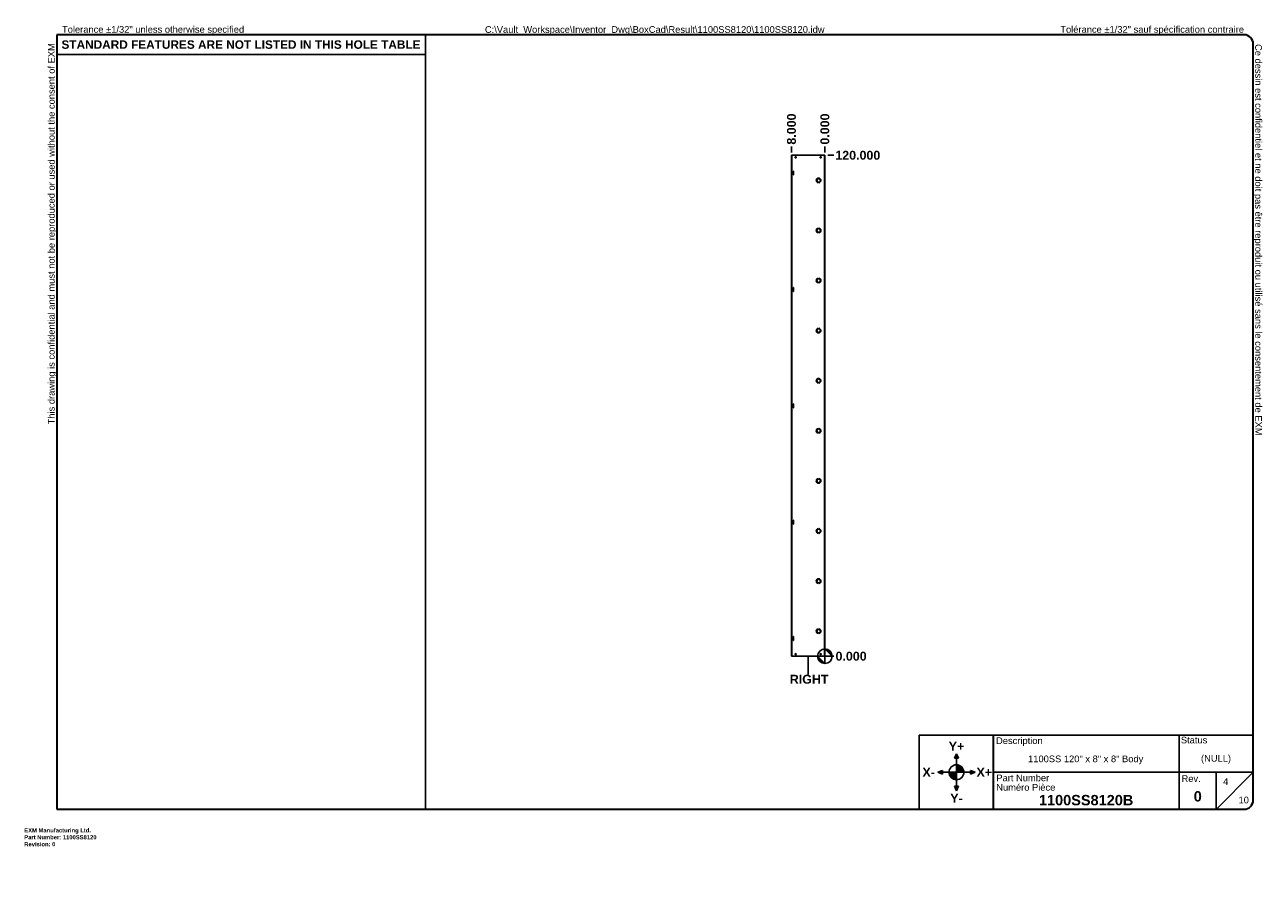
# Model space of a CAD drawing. Header units: inches. Extents: x 0 to 297, y -11 to 192.
import ezdxf

# ---------------------------------------------------------------- set-up
doc = ezdxf.new("R2010")
doc.units = ezdxf.units.IN
doc.header["$LTSCALE"] = 17.777778
doc.header["$MEASUREMENT"] = 0
doc.layers.get('0').update_dxf_attribs({"lineweight": 25})
for name, color, linetype, lineweight in [('Dimensions(ANSI)', 7, 'Continuous', 25), ('Sketch Geometry(ANSI)', 7, 'Continuous', 25), ('Symbols(ANSI)', 7, 'Continuous', 25), ('Visible Edges(ANSI)', 7, 'Continuous', 25), ('Visible Tangent Edges(ANSI)', 7, 'Continuous', 25)]:
    doc.layers.add(name, color=color, linetype=linetype, lineweight=lineweight)
doc.layers.add('Hatch', color=179, linetype='Continuous', lineweight=9, true_color=0x1e1e47)
doc.styles.add('Current-ANSI', font='arial.ttf')
doc.styles.add('Dimension-ANSI', font='arialbd.ttf')
doc.styles.get("Standard").update_dxf_attribs({"font": 'arialbd.ttf'})
doc.styles.add('Text Style44', font='arialbd.ttf')
doc.dimstyles.new('INCH-ANSI', dxfattribs={"dimscale": 17.777778, "dimtxt": 0.12, "dimasz": 0.098425, "dimexe": 0.04, "dimexo": 0.04, "dimgap": 0.031496, "dimtad": 0, "dimtih": 1, "dimtoh": 1, "dimdec": 3, "dimrnd": 1e-08, "dimzin": 0, "dimdsep": 46, "dimtxsty": 'Dimension-ANSI', "dimcen": 0.09, "dimdle": 0.312, "dimclrd": 179, "dimclre": 179, "dimclrt": 7, "dimadec": 1, "dimazin": 0, "dimtfac": 1, "dimtdec": 3, "dimtofl": 0, "dimtmove": 0, "dimatfit": 3, "dimfxl": 1, "dimtolj": 1, "dimtzin": 4, "dimlwd": 25, "dimlwe": 25, "dimarcsym": 0})
doc.dimstyles.new('INCH-ANSI-VERTICAL', dxfattribs={"dimscale": 17.777778, "dimtxt": 0.12, "dimasz": 0.098425, "dimexe": 0.04, "dimexo": 0.04, "dimgap": 0.031496, "dimtad": 0, "dimtih": 1, "dimtoh": 1, "dimdec": 3, "dimrnd": 1e-08, "dimzin": 0, "dimdsep": 46, "dimtxsty": 'Dimension-ANSI', "dimcen": 0.09, "dimdle": 0.312, "dimclrd": 179, "dimclre": 179, "dimclrt": 7, "dimadec": 1, "dimazin": 0, "dimtfac": 1, "dimtdec": 3, "dimtofl": 0, "dimtmove": 0, "dimatfit": 3, "dimfxl": 1, "dimtolj": 1, "dimtzin": 4, "dimlwd": 25, "dimlwe": 25, "dimarcsym": 0})

# ---------------------------------------------------------------- blocks, each defined once
blk = doc.blocks.new('Origin Indicator Symbol1')
at = {"layer": 'Dimensions(ANSI)'}
h = blk.add_hatch(color=7, dxfattribs=at)
edge = h.paths.add_edge_path(flags=0)
edge.add_line((10.79, 2.416), (10.888, 2.318))
edge.add_arc((10.79, 2.318), 0.0984, 0, 90)
h = blk.add_hatch(color=7, dxfattribs=at)
edge = h.paths.add_edge_path(flags=0)
edge.add_line((10.79, 2.219), (10.691, 2.318))
edge.add_arc((10.79, 2.318), 0.0984, 180, 270)
at = {"layer": 'Dimensions(ANSI)', "color": 7, "linetype": 'Continuous'}
for p, q in [((10.79, 2.416), (10.888, 2.318)), ((10.79, 2.219), (10.691, 2.318))]:
    blk.add_line(p, q, dxfattribs=at)
at = {"layer": 'Dimensions(ANSI)', "color": 7, "linetype": 'Continuous', "flags": 128}
for points in [[(10.79, 2.318), (10.888, 2.318), (10.79, 2.416), (10.79, 2.318)], [(10.79, 2.318), (10.79, 2.416), (10.79, 2.219), (10.79, 2.318)], [(10.79, 2.318), (10.79, 2.219), (10.691, 2.318), (10.79, 2.318)], [(10.79, 2.318), (10.691, 2.318), (10.79, 2.318), (10.79, 2.318)]]:
    blk.add_lwpolyline(points, dxfattribs=at)
at = {"layer": 'Dimensions(ANSI)', "color": 7, "linetype": 'Continuous'}
blk.add_circle((10.79, 2.318), 0.0984, dxfattribs=at)
for start, end in [(0, 90), (180, 270)]:
    blk.add_arc((10.79, 2.318), 0.0984, start, end, dxfattribs=at)
at = {"layer": 'Dimensions(ANSI)', "color": 7}
for points in [[(10.79, 2.318), (10.888, 2.318), (10.79, 2.416), (10.79, 2.318)], [(10.79, 2.318), (10.79, 2.416), (10.79, 2.219), (10.79, 2.318)], [(10.79, 2.318), (10.79, 2.219), (10.691, 2.318), (10.79, 2.318)], [(10.79, 2.318), (10.691, 2.318), (10.79, 2.318)]]:
    blk.add_solid(points, dxfattribs=at)
blk = doc.blocks.new('Borders EXM - B (Inch) - B')
at = {"layer": 'Sketch Geometry(ANSI)', "linetype": 'Continuous', "lineweight": 35}
for p, q in [((16.438, 10.692), (0.437, 10.692)), ((0.437, 10.692), (0.437, 0.255)), ((16.562, 0.38), (16.562, 10.567)), ((0.437, 0.255), (16.438, 0.255))]:
    blk.add_line(p, q, dxfattribs=at)
at = {"layer": 'Sketch Geometry(ANSI)'}
for p, q in [((5.406, 10.692), (5.406, 0.255)), ((0.437, 10.428), (5.406, 10.428))]:
    blk.add_line(p, q, dxfattribs=at)
at = {"layer": 'Sketch Geometry(ANSI)', "linetype": 'Continuous', "lineweight": 35}
for centre, start, end in [((16.438, 10.567), 0, 90), ((16.438, 0.38), 270, 0)]:
    blk.add_arc(centre, 0.125, start, end, dxfattribs=at)
at = {"layer": 'Symbols(ANSI)', "color": 7, "char_height": 0.09, "attachment_point": 7, "style": 'Current-ANSI'}
for s, insert, rotation in [('This drawing is confidential and must not be reproduced or used without the consent of EXM', (0.437, 5.442), 90), ('Ce dessin est confidentiel et ne doit pas être reproduit ou utilisé sans le consentement de EXM', (16.562, 10.567), 270)]:
    blk.add_mtext(s, dxfattribs=dict(at, insert=insert, rotation=rotation))
for s, insert in [('Tolerance ±1/32" unless otherwise specified', (0.509, 10.692)), ('Tolérance ±1/32" sauf spécification contraire', (13.963, 10.692))]:
    blk.add_mtext(s, dxfattribs=dict(at, insert=insert))
at = {"layer": 'Symbols(ANSI)', "color": 7, "insert": (2.921, 10.559), "char_height": 0.114, "width": 4.96908, "attachment_point": 5, "style": 'Dimension-ANSI'}
blk.add_mtext('\\fArial|b1|i0;{\\H0.1140;STANDARD FEATURES ARE NOT LISTED IN THIS HOLE TABLE}', dxfattribs=at)
at = {"layer": 'Symbols(ANSI)', "color": 7, "style": 'Current-ANSI'}
blk.add_attdef('FILENAME_AND_PATH_001', (6.208, 10.718), '', height=0.09, dxfattribs=at)
blk = doc.blocks.new('Title Blocks EXM-2 - ANSI B')
at = {"layer": 'Hatch'}
for points in [[(12.725, 0.94), (12.75, 0.94), (12.75, 1)], [(12.775, 0.94), (12.75, 1), (12.75, 0.94)], [(12.56, 0.75), (12.56, 0.775), (12.5, 0.75)], [(12.56, 0.75), (12.5, 0.75), (12.56, 0.725)], [(12.94, 0.75), (13, 0.75), (12.94, 0.775)], [(12.94, 0.75), (12.94, 0.725), (13, 0.75)], [(12.75, 0.56), (12.725, 0.56), (12.75, 0.5)], [(12.75, 0.56), (12.75, 0.5), (12.775, 0.56)]]:
    blk.add_hatch(color=7, dxfattribs=at).paths.add_polyline_path(points)
h = blk.add_hatch(color=7, dxfattribs=at)
edge = h.paths.add_edge_path()
edge.add_line((12.75, 0.85), (12.75, 0.75))
edge.add_line((12.75, 0.75), (12.85, 0.75))
edge.add_arc((12.75, 0.75), 0.1, 0, 90)
h = blk.add_hatch(color=7, dxfattribs=at)
edge = h.paths.add_edge_path()
edge.add_line((12.75, 0.65), (12.75, 0.75))
edge.add_line((12.75, 0.75), (12.65, 0.75))
edge.add_arc((12.75, 0.75), 0.1, 180, 270)
at = {"layer": 'Sketch Geometry(ANSI)'}
for p, q in [((12.249, 1.25), (16.749, 1.25)), ((12.249, 0.25), (12.249, 1.25)), ((15.749, 1.25), (15.749, 0.75)), ((16.749, 1.25), (16.749, 0.375)), ((12.75, 1), (12.725, 0.94)), ((12.725, 0.94), (12.775, 0.94)), ((12.75, 0.85), (12.75, 1)), ((12.775, 0.94), (12.75, 1)), ((12.75, 0.75), (12.75, 0.85)), ((12.5, 0.75), (12.56, 0.775)), ((12.65, 0.75), (12.5, 0.75)), ((12.56, 0.725), (12.5, 0.75)), ((12.56, 0.775), (12.56, 0.725)), ((12.75, 0.75), (12.65, 0.75)), ((12.75, 0.75), (12.85, 0.75)), ((12.75, 0.75), (12.75, 0.65)), ((12.85, 0.75), (13, 0.75)), ((13, 0.75), (12.94, 0.775)), ((12.94, 0.775), (12.94, 0.725)), ((12.94, 0.725), (13, 0.75)), ((15.749, 0.75), (13.249, 0.75)), ((16.249, 0.75), (15.749, 0.75)), ((15.749, 0.75), (15.749, 0.25)), ((16.249, 0.25), (16.249, 0.75)), ((16.249, 0.75), (16.749, 0.75)), ((16.249, 0.25), (16.749, 0.75)), ((12.775, 0.56), (12.725, 0.56)), ((12.725, 0.56), (12.75, 0.5)), ((12.75, 0.65), (12.75, 0.5)), ((12.75, 0.5), (12.775, 0.56)), ((13.249, 0.25), (12.249, 0.25)), ((16.624, 0.25), (13.249, 0.25))]:
    blk.add_line(p, q, dxfattribs=at)
at = {"layer": 'Sketch Geometry(ANSI)', "linetype": 'Continuous', "lineweight": 35}
blk.add_line((13.249, 0.25), (13.249, 1.25), dxfattribs=at)
at = {"layer": 'Sketch Geometry(ANSI)'}
blk.add_circle((12.75, 0.75), 0.1, dxfattribs=at)
blk.add_arc((16.624, 0.375), 0.125, 270, 0, dxfattribs=at)
at = {"layer": 'Symbols(ANSI)', "color": 7}
for s, insert, char_height, attachment_point, style in [('Description', (13.283, 1.103), 0.09, 7, 'Current-ANSI'), ('Status', (15.774, 1.137), 0.09, 7, 'Current-ANSI'), ('\\fArial|b1|i0;Y+', (12.75, 1.1), 0.12, 5, 'Dimension-ANSI'), ('\\fArial|b1|i0;X-', (12.375, 0.75), 0.12, 5, 'Dimension-ANSI'), ('\\fArial|b1|i0;X+', (13.125, 0.75), 0.12, 5, 'Dimension-ANSI'), ('Part Number', (13.287, 0.627), 0.09, 7, 'Current-ANSI'), ('Numéro Pièce', (13.286, 0.5), 0.09, 7, 'Current-ANSI'), ('\\fArial|b1|i0;Y-', (12.75, 0.4), 0.12, 5, 'Dimension-ANSI')]:
    blk.add_mtext(s, dxfattribs=dict(at, insert=insert, char_height=char_height, attachment_point=attachment_point, style=style))
at = {"layer": 'Symbols(ANSI)', "color": 7, "insert": (15.783, 0.618), "char_height": 0.09, "width": 0.25854, "attachment_point": 7, "style": 'Current-ANSI'}
blk.add_mtext('Rev.', dxfattribs=at)
at = {"layer": 'Symbols(ANSI)', "color": 7}
for tag, p, height, style in [('IDW_DESC_IAM_001', (13.715, 0.885), 0.09, 'Current-ANSI'), ('DESIGN_STATE_001', (16.045, 0.893), 0.09, 'Current-ANSI'), ('Sheet_Number_001', (16.344, 0.58), 0.09, 'Current-ANSI'), ('IDW_NAME_IAM_001', (13.861, 0.304), 0.14, 'Text Style44'), ('IDW_REV_001', (15.947, 0.355), 0.14, 'Text Style44'), ('Number_of_sheets_001', (16.551, 0.331), 0.09, 'Current-ANSI')]:
    blk.add_attdef(tag, p, '', height=height, dxfattribs=dict(at, style=style))
blk = doc.blocks.new('*D11')
at = {"layer": 'Defpoints', "color": 0, "linetype": 'Continuous', "transparency": 16777216}
for p in [(191.82, 41.2), (191.82, 41.2), (193.95, 41.2)]:
    blk.add_point(p, dxfattribs=at)
at = {"layer": 'Dimensions(ANSI)', "color": 179, "linetype": 'Continuous', "lineweight": 25, "true_color": 0x262658, "transparency": 16777216}
blk.add_line((192.53, 41.2), (193.95, 41.2), dxfattribs=at)
at = {"layer": 'Dimensions(ANSI)', "color": 7, "linetype": 'Continuous', "lineweight": 25, "transparency": 16777216, "insert": (198.1, 41.2), "char_height": 2.133, "attachment_point": 5, "style": 'Dimension-ANSI'}
blk.add_mtext('\\A1;0.000', dxfattribs=at)
blk = doc.blocks.new('*D12')
at = {"layer": 'Defpoints', "color": 0, "linetype": 'Continuous', "transparency": 16777216}
for p in [(191.82, 161.2), (193.95, 161.2), (191.82, 41.2)]:
    blk.add_point(p, dxfattribs=at)
at = {"layer": 'Dimensions(ANSI)', "color": 179, "linetype": 'Continuous', "lineweight": 25, "true_color": 0x262658, "transparency": 16777216}
blk.add_line((192.53, 161.2), (193.95, 161.2), dxfattribs=at)
at = {"layer": 'Dimensions(ANSI)', "color": 7, "linetype": 'Continuous', "lineweight": 25, "transparency": 16777216, "insert": (199.71, 161.2), "char_height": 2.1333, "attachment_point": 5, "style": 'Dimension-ANSI'}
blk.add_mtext('\\A1;120.000', dxfattribs=at)
blk = doc.blocks.new('*D13')
at = {"layer": 'Defpoints', "color": 0, "linetype": 'Continuous', "transparency": 16777216}
for p in [(191.82, 163.34), (191.82, 161.2), (191.82, 161.2)]:
    blk.add_point(p, dxfattribs=at)
at = {"layer": 'Dimensions(ANSI)', "color": 179, "linetype": 'Continuous', "lineweight": 25, "true_color": 0x262658, "transparency": 16777216}
blk.add_line((191.82, 161.91), (191.82, 163.34), dxfattribs=at)
at = {"layer": 'Dimensions(ANSI)', "color": 7, "linetype": 'Continuous', "lineweight": 25, "transparency": 16777216, "insert": (191.82, 167.49), "char_height": 2.133, "attachment_point": 5, "rotation": 90, "style": 'Dimension-ANSI'}
blk.add_mtext('\\A1;0.000', dxfattribs=at)
blk = doc.blocks.new('*D14')
at = {"layer": 'Defpoints', "color": 0, "linetype": 'Continuous', "transparency": 16777216}
for p in [(183.82, 163.34), (183.82, 161.2), (191.82, 161.2)]:
    blk.add_point(p, dxfattribs=at)
at = {"layer": 'Dimensions(ANSI)', "color": 179, "linetype": 'Continuous', "lineweight": 25, "true_color": 0x262658, "transparency": 16777216}
blk.add_line((183.82, 161.91), (183.82, 163.34), dxfattribs=at)
at = {"layer": 'Dimensions(ANSI)', "color": 7, "linetype": 'Continuous', "lineweight": 25, "transparency": 16777216, "insert": (183.82, 167.49), "char_height": 2.133, "attachment_point": 5, "rotation": 90, "style": 'Dimension-ANSI'}
blk.add_mtext('\\A1;8.000', dxfattribs=at)
blk = doc.blocks.new('Datum Identifier13')
at = {"layer": 'Symbols(ANSI)', "color": 7, "linetype": 'Continuous', "lineweight": 25}
for p, q in [((10.565, 2.219), (10.565, 2.318)), ((10.565, 2.219), (10.565, 2.254)), ((10.565, 2.254), (10.565, 2.07))]:
    blk.add_line(p, q, dxfattribs=at)
at = {"layer": 'Symbols(ANSI)', "color": 7, "insert": (10.317, 1.946), "char_height": 0.12, "attachment_point": 7, "style": 'Dimension-ANSI'}
blk.add_mtext('RIGHT', dxfattribs=at)

msp = doc.modelspace()

# ---------------------------------------------------------------- linework, layer by layer
at = {"layer": 'Visible Edges(ANSI)'}
for p, q in [((183.903, 161.2026), (183.817, 161.2026)), ((183.817, 157.4631), (183.817, 161.2026)), ((191.731, 161.2026), (183.903, 161.2026)), ((191.731, 161.2026), (191.817, 161.2026)), ((191.817, 161.2026), (191.817, 41.2026)), ((183.877, 157.4631), (183.817, 157.4631)), ((183.817, 157.1301), (183.817, 157.4631)), ((183.872, 157.4631), (183.872, 157.1301)), ((183.903, 157.4631), (183.877, 157.4631)), ((183.877, 157.4016), (183.877, 157.4631)), ((183.957, 157.4016), (183.877, 157.4016)), ((183.957, 157.4016), (183.957, 157.1916)), ((184.202, 157.4176), (184.327, 157.4176)), ((184.202, 156.4876), (184.202, 157.4176)), ((184.327, 157.4176), (184.327, 156.4876)), ((183.817, 157.1301), (183.877, 157.1301)), ((183.817, 156.7751), (183.817, 157.1301)), ((183.877, 156.7751), (183.817, 156.7751)), ((183.817, 156.4421), (183.817, 156.7751)), ((183.817, 156.4421), (183.877, 156.4421)), ((183.817, 129.5881), (183.817, 156.4421)), ((183.872, 156.7751), (183.872, 156.4421)), ((183.957, 157.1916), (183.877, 157.1916)), ((183.877, 157.1301), (183.877, 157.1916)), ((183.903, 157.1301), (183.877, 157.1301)), ((183.903, 156.7751), (183.877, 156.7751)), ((183.877, 156.7136), (183.877, 156.7751)), ((183.957, 156.7136), (183.877, 156.7136)), ((183.957, 156.5036), (183.877, 156.5036)), ((183.877, 156.4421), (183.877, 156.5036)), ((183.903, 156.4421), (183.877, 156.4421)), ((183.957, 156.7136), (183.957, 156.5036)), ((184.327, 156.4876), (184.202, 156.4876)), ((189.8814, 155.2426), (189.8813, 155.2426)), ((189.8813, 155.1626), (189.8814, 155.1626)), ((190.267, 155.7629), (190.267, 155.7628)), ((190.267, 154.6425), (190.267, 154.6424)), ((190.367, 155.7628), (190.367, 155.7629)), ((190.367, 154.6424), (190.367, 154.6425)), ((190.7526, 155.2426), (190.7525, 155.2426)), ((190.7525, 155.1626), (190.7526, 155.1626)), ((189.8814, 143.2426), (189.8813, 143.2426)), ((189.8813, 143.1626), (189.8814, 143.1626)), ((190.267, 143.7629), (190.267, 143.7628)), ((190.267, 142.6425), (190.267, 142.6424)), ((190.367, 143.7628), (190.367, 143.7629)), ((190.367, 142.6424), (190.367, 142.6425)), ((190.7526, 143.2426), (190.7525, 143.2426)), ((190.7525, 143.1626), (190.7526, 143.1626)), ((189.8814, 131.2426), (189.8813, 131.2426)), ((189.8813, 131.1626), (189.8814, 131.1626)), ((190.267, 131.7629), (190.267, 131.7628)), ((190.267, 130.6425), (190.267, 130.6424)), ((190.367, 131.7628), (190.367, 131.7629)), ((190.367, 130.6424), (190.367, 130.6425)), ((190.7526, 131.2426), (190.7525, 131.2426)), ((190.7525, 131.1626), (190.7526, 131.1626)), ((183.877, 129.5881), (183.817, 129.5881)), ((183.817, 129.2551), (183.817, 129.5881)), ((183.817, 129.2551), (183.877, 129.2551)), ((183.817, 128.9001), (183.817, 129.2551)), ((183.877, 128.9001), (183.817, 128.9001)), ((183.817, 128.5671), (183.817, 128.9001)), ((183.817, 128.5671), (183.877, 128.5671)), ((183.817, 101.7131), (183.817, 128.5671)), ((183.872, 129.5881), (183.872, 129.2551)), ((183.872, 128.9001), (183.872, 128.5671)), ((183.903, 129.5881), (183.877, 129.5881)), ((183.877, 129.5266), (183.877, 129.5881)), ((183.957, 129.5266), (183.877, 129.5266)), ((183.957, 129.3166), (183.877, 129.3166)), ((183.877, 129.2551), (183.877, 129.3166)), ((183.903, 129.2551), (183.877, 129.2551)), ((183.903, 128.9001), (183.877, 128.9001)), ((183.877, 128.8386), (183.877, 128.9001)), ((183.957, 128.8386), (183.877, 128.8386)), ((183.957, 128.6286), (183.877, 128.6286)), ((183.877, 128.5671), (183.877, 128.6286)), ((183.903, 128.5671), (183.877, 128.5671)), ((183.957, 129.5266), (183.957, 129.3166)), ((183.957, 128.8386), (183.957, 128.6286)), ((184.202, 129.5426), (184.327, 129.5426)), ((184.202, 128.6126), (184.202, 129.5426)), ((184.327, 128.6126), (184.202, 128.6126)), ((184.327, 129.5426), (184.327, 128.6126)), ((189.8814, 119.2426), (189.8813, 119.2426)), ((189.8813, 119.1626), (189.8814, 119.1626)), ((190.267, 119.7629), (190.267, 119.7628)), ((190.367, 119.7628), (190.367, 119.7629)), ((190.7526, 119.2426), (190.7525, 119.2426)), ((190.7525, 119.1626), (190.7526, 119.1626)), ((190.267, 118.6425), (190.267, 118.6424)), ((190.367, 118.6424), (190.367, 118.6425)), ((189.8814, 107.2426), (189.8813, 107.2426)), ((189.8813, 107.1626), (189.8814, 107.1626)), ((190.267, 107.7629), (190.267, 107.7628)), ((190.367, 107.7628), (190.367, 107.7629)), ((190.7526, 107.2426), (190.7525, 107.2426)), ((190.7525, 107.1626), (190.7526, 107.1626)), ((190.267, 106.6425), (190.267, 106.6424)), ((190.367, 106.6424), (190.367, 106.6425)), ((183.877, 101.7131), (183.817, 101.7131)), ((183.817, 101.3801), (183.817, 101.7131)), ((183.817, 101.3801), (183.877, 101.3801)), ((183.817, 101.0251), (183.817, 101.3801)), ((183.877, 101.0251), (183.817, 101.0251)), ((183.817, 100.6921), (183.817, 101.0251)), ((183.872, 101.7131), (183.872, 101.3801)), ((183.872, 101.0251), (183.872, 100.6921)), ((183.903, 101.7131), (183.877, 101.7131)), ((183.877, 101.6516), (183.877, 101.7131)), ((183.957, 101.6516), (183.877, 101.6516)), ((183.957, 101.4416), (183.877, 101.4416)), ((183.877, 101.3801), (183.877, 101.4416)), ((183.903, 101.3801), (183.877, 101.3801)), ((183.903, 101.0251), (183.877, 101.0251)), ((183.877, 100.9636), (183.877, 101.0251)), ((183.957, 100.9636), (183.877, 100.9636)), ((183.957, 101.6516), (183.957, 101.4416)), ((183.957, 100.9636), (183.957, 100.7536)), ((184.202, 101.6676), (184.327, 101.6676)), ((184.202, 100.7376), (184.202, 101.6676)), ((184.327, 101.6676), (184.327, 100.7376)), ((183.817, 100.6921), (183.877, 100.6921)), ((183.817, 73.8381), (183.817, 100.6921)), ((183.957, 100.7536), (183.877, 100.7536)), ((183.877, 100.6921), (183.877, 100.7536)), ((183.903, 100.6921), (183.877, 100.6921)), ((184.327, 100.7376), (184.202, 100.7376)), ((189.8814, 95.2426), (189.8813, 95.2426)), ((189.8813, 95.1626), (189.8814, 95.1626)), ((190.267, 95.7629), (190.267, 95.7628)), ((190.367, 95.7628), (190.367, 95.7629)), ((190.7526, 95.2426), (190.7525, 95.2426)), ((190.7525, 95.1626), (190.7526, 95.1626)), ((190.267, 94.6425), (190.267, 94.6424)), ((190.367, 94.6424), (190.367, 94.6425)), ((189.8814, 83.2426), (189.8813, 83.2426)), ((189.8813, 83.1626), (189.8814, 83.1626)), ((190.267, 83.7629), (190.267, 83.7628)), ((190.367, 83.7628), (190.367, 83.7629)), ((190.7526, 83.2426), (190.7525, 83.2426)), ((190.7525, 83.1626), (190.7526, 83.1626)), ((190.267, 82.6425), (190.267, 82.6424)), ((190.367, 82.6424), (190.367, 82.6425)), ((183.877, 73.8381), (183.817, 73.8381)), ((183.817, 73.5051), (183.817, 73.8381)), ((183.817, 73.5051), (183.877, 73.5051)), ((183.817, 73.1501), (183.817, 73.5051)), ((183.877, 73.1501), (183.817, 73.1501)), ((183.817, 72.8171), (183.817, 73.1501)), ((183.817, 72.8171), (183.877, 72.8171)), ((183.817, 45.9631), (183.817, 72.8171)), ((183.872, 73.8381), (183.872, 73.5051)), ((183.872, 73.1501), (183.872, 72.8171)), ((183.903, 73.8381), (183.877, 73.8381)), ((183.877, 73.7766), (183.877, 73.8381)), ((183.957, 73.7766), (183.877, 73.7766)), ((183.957, 73.5666), (183.877, 73.5666)), ((183.877, 73.5051), (183.877, 73.5666)), ((183.903, 73.5051), (183.877, 73.5051)), ((183.903, 73.1501), (183.877, 73.1501)), ((183.877, 73.0886), (183.877, 73.1501)), ((183.957, 73.0886), (183.877, 73.0886)), ((183.957, 72.8786), (183.877, 72.8786)), ((183.877, 72.8171), (183.877, 72.8786)), ((183.903, 72.8171), (183.877, 72.8171)), ((183.957, 73.7766), (183.957, 73.5666)), ((183.957, 73.0886), (183.957, 72.8786)), ((184.202, 73.7926), (184.327, 73.7926)), ((184.202, 72.8626), (184.202, 73.7926)), ((184.327, 72.8626), (184.202, 72.8626)), ((184.327, 73.7926), (184.327, 72.8626)), ((189.8814, 71.2426), (189.8813, 71.2426)), ((190.267, 71.7629), (190.267, 71.7628)), ((190.367, 71.7628), (190.367, 71.7629)), ((190.7526, 71.2426), (190.7525, 71.2426)), ((189.8813, 71.1626), (189.8814, 71.1626)), ((190.267, 70.6425), (190.267, 70.6424)), ((190.367, 70.6424), (190.367, 70.6425)), ((190.7525, 71.1626), (190.7526, 71.1626)), ((190.267, 59.7629), (190.267, 59.7628)), ((190.367, 59.7628), (190.367, 59.7629)), ((189.8814, 59.2426), (189.8813, 59.2426)), ((189.8813, 59.1626), (189.8814, 59.1626)), ((190.267, 58.6425), (190.267, 58.6424)), ((190.367, 58.6424), (190.367, 58.6425)), ((190.7526, 59.2426), (190.7525, 59.2426)), ((190.7525, 59.1626), (190.7526, 59.1626)), ((190.267, 47.7629), (190.267, 47.7628)), ((190.367, 47.7628), (190.367, 47.7629)), ((183.877, 45.9631), (183.817, 45.9631)), ((183.817, 45.6301), (183.817, 45.9631)), ((183.817, 45.2751), (183.817, 45.6301)), ((183.817, 45.6301), (183.877, 45.6301)), ((183.817, 44.9421), (183.817, 45.2751)), ((183.877, 45.2751), (183.817, 45.2751)), ((183.817, 41.2026), (183.817, 44.9421)), ((183.817, 44.9421), (183.877, 44.9421)), ((183.872, 45.9631), (183.872, 45.6301)), ((183.872, 45.2751), (183.872, 44.9421)), ((183.903, 45.9631), (183.877, 45.9631)), ((183.877, 45.9016), (183.877, 45.9631)), ((183.957, 45.9016), (183.877, 45.9016)), ((183.957, 45.6916), (183.877, 45.6916)), ((183.877, 45.6301), (183.877, 45.6916)), ((183.903, 45.6301), (183.877, 45.6301)), ((183.903, 45.2751), (183.877, 45.2751)), ((183.877, 45.2136), (183.877, 45.2751)), ((183.957, 45.2136), (183.877, 45.2136)), ((183.957, 45.0036), (183.877, 45.0036)), ((183.877, 44.9421), (183.877, 45.0036)), ((183.903, 44.9421), (183.877, 44.9421)), ((183.957, 45.9016), (183.957, 45.6916)), ((183.957, 45.2136), (183.957, 45.0036)), ((184.202, 45.9176), (184.327, 45.9176)), ((184.202, 44.9876), (184.202, 45.9176)), ((184.327, 44.9876), (184.202, 44.9876)), ((184.327, 45.9176), (184.327, 44.9876)), ((189.8814, 47.2426), (189.8813, 47.2426)), ((189.8813, 47.1626), (189.8814, 47.1626)), ((190.267, 46.6425), (190.267, 46.6424)), ((190.367, 46.6424), (190.367, 46.6425)), ((190.7526, 47.2426), (190.7525, 47.2426)), ((190.7525, 47.1626), (190.7526, 47.1626)), ((183.817, 41.2026), (183.903, 41.2026)), ((183.903, 41.2026), (191.731, 41.2026)), ((191.731, 41.2026), (191.817, 41.2026))]:
    msp.add_line(p, q, dxfattribs=at)
for centre in [(184.817, 160.7026), (190.817, 160.7026), (184.817, 41.7026), (190.817, 41.7026)]:
    msp.add_circle(centre, 0.1405, dxfattribs=at)
for centre, radius, start, end in [((190.317, 155.2026), 0.5625, 95.099689, 264.900311), ((190.317, 155.2026), 0.5624, 95.100598, 264.899402), ((190.317, 155.2026), 0.4375, 5.245797, 174.754203), ((190.317, 155.2026), 0.4375, 185.245797, 354.754203), ((190.317, 155.2026), 0.4374, 5.247, 174.753), ((190.317, 155.2026), 0.4374, 185.247, 354.753), ((190.317, 155.2026), 0.5625, 275.099689, 84.900311), ((190.317, 155.2026), 0.5624, 275.100598, 84.899402), ((190.317, 143.2026), 0.5625, 95.099689, 264.900311), ((190.317, 143.2026), 0.5624, 95.100598, 264.899402), ((190.317, 143.2026), 0.4375, 5.245797, 174.754203), ((190.317, 143.2026), 0.4375, 185.245797, 354.754203), ((190.317, 143.2026), 0.4374, 5.247, 174.753), ((190.317, 143.2026), 0.4374, 185.247, 354.753), ((190.317, 143.2026), 0.5625, 275.099689, 84.900311), ((190.317, 143.2026), 0.5624, 275.100598, 84.899402), ((190.317, 131.2026), 0.5625, 95.099689, 264.900311), ((190.317, 131.2026), 0.5624, 95.100598, 264.899402), ((190.317, 131.2026), 0.4375, 5.245797, 174.754203), ((190.317, 131.2026), 0.4375, 185.245797, 354.754203), ((190.317, 131.2026), 0.4374, 5.247, 174.753), ((190.317, 131.2026), 0.4374, 185.247, 354.753), ((190.317, 131.2026), 0.5625, 275.099689, 84.900311), ((190.317, 131.2026), 0.5624, 275.100598, 84.899402), ((190.317, 119.2026), 0.5625, 95.099689, 264.900311), ((190.317, 119.2026), 0.5624, 95.100598, 264.899402), ((190.317, 119.2026), 0.4375, 5.245797, 174.754203), ((190.317, 119.2026), 0.4375, 185.245797, 354.754203), ((190.317, 119.2026), 0.4374, 5.247, 174.753), ((190.317, 119.2026), 0.4374, 185.247, 354.753), ((190.317, 119.2026), 0.5625, 275.099689, 84.900311), ((190.317, 119.2026), 0.5624, 275.100598, 84.899402), ((190.317, 107.2026), 0.5625, 95.099689, 264.900311), ((190.317, 107.2026), 0.5624, 95.100598, 264.899402), ((190.317, 107.2026), 0.4375, 5.245797, 174.754203), ((190.317, 107.2026), 0.4375, 185.245797, 354.754203), ((190.317, 107.2026), 0.4374, 5.247, 174.753), ((190.317, 107.2026), 0.4374, 185.247, 354.753), ((190.317, 107.2026), 0.5625, 275.099689, 84.900311), ((190.317, 107.2026), 0.5624, 275.100598, 84.899402), ((190.317, 95.2026), 0.5625, 95.099689, 264.900311), ((190.317, 95.2026), 0.5624, 95.100598, 264.899402), ((190.317, 95.2026), 0.4375, 5.245797, 174.754203), ((190.317, 95.2026), 0.4375, 185.245797, 354.754203), ((190.317, 95.2026), 0.4374, 5.247, 174.753), ((190.317, 95.2026), 0.4374, 185.247, 354.753), ((190.317, 95.2026), 0.5625, 275.099689, 84.900311), ((190.317, 95.2026), 0.5624, 275.100598, 84.899402), ((190.317, 83.2026), 0.5625, 95.099689, 264.900311), ((190.317, 83.2026), 0.5624, 95.100598, 264.899402), ((190.317, 83.2026), 0.4375, 5.245797, 174.754203), ((190.317, 83.2026), 0.4375, 185.245797, 354.754203), ((190.317, 83.2026), 0.4374, 5.247, 174.753), ((190.317, 83.2026), 0.4374, 185.247, 354.753), ((190.317, 83.2026), 0.5625, 275.099689, 84.900311), ((190.317, 83.2026), 0.5624, 275.100598, 84.899402), ((190.317, 71.2026), 0.5625, 95.099689, 264.900311), ((190.317, 71.2026), 0.5624, 95.100598, 264.899402), ((190.317, 71.2026), 0.4375, 5.245797, 174.754203), ((190.317, 71.2026), 0.4374, 5.247, 174.753), ((190.317, 71.2026), 0.5625, 275.099689, 84.900311), ((190.317, 71.2026), 0.5624, 275.100598, 84.899402), ((190.317, 71.2026), 0.4375, 185.245797, 354.754203), ((190.317, 71.2026), 0.4374, 185.247, 354.753), ((190.317, 59.2026), 0.5625, 95.099689, 264.900311), ((190.317, 59.2026), 0.5624, 95.100598, 264.899402), ((190.317, 59.2026), 0.4375, 5.245797, 174.754203), ((190.317, 59.2026), 0.4374, 5.247, 174.753), ((190.317, 59.2026), 0.5625, 275.099689, 84.900311), ((190.317, 59.2026), 0.5624, 275.100598, 84.899402), ((190.317, 59.2026), 0.4375, 185.245797, 354.754203), ((190.317, 59.2026), 0.4374, 185.247, 354.753), ((190.317, 47.2026), 0.5625, 95.099689, 264.900311), ((190.317, 47.2026), 0.5624, 95.100598, 264.899402), ((190.317, 47.2026), 0.4375, 5.245797, 174.754203), ((190.317, 47.2026), 0.4374, 5.247, 174.753), ((190.317, 47.2026), 0.5625, 275.099689, 84.900311), ((190.317, 47.2026), 0.5624, 275.100598, 84.899402), ((190.317, 47.2026), 0.4375, 185.245797, 354.754203), ((190.317, 47.2026), 0.4374, 185.247, 354.753)]:
    msp.add_arc(centre, radius, start, end, dxfattribs=at)
at = {"layer": 'Visible Tangent Edges(ANSI)'}
for p, q in [((183.903, 161.2026), (183.903, 157.4631)), ((191.731, 41.2026), (191.731, 161.2026)), ((183.903, 157.4016), (183.903, 157.1916)), ((183.903, 157.1301), (183.903, 156.7751)), ((183.903, 156.7136), (183.903, 156.5036)), ((183.903, 156.4421), (183.903, 129.5881)), ((183.903, 129.5266), (183.903, 129.3166)), ((183.903, 129.2551), (183.903, 128.9001)), ((183.903, 128.8386), (183.903, 128.6286)), ((183.903, 128.5671), (183.903, 101.7131)), ((183.903, 101.6516), (183.903, 101.4416)), ((183.903, 101.3801), (183.903, 101.0251)), ((183.903, 100.9636), (183.903, 100.7536)), ((183.903, 100.6921), (183.903, 73.8381)), ((183.903, 73.7766), (183.903, 73.5666)), ((183.903, 73.5051), (183.903, 73.1501)), ((183.903, 73.0886), (183.903, 72.8786)), ((183.903, 72.8171), (183.903, 45.9631)), ((183.903, 45.9016), (183.903, 45.6916)), ((183.903, 45.6301), (183.903, 45.2751)), ((183.903, 45.2136), (183.903, 45.0036)), ((183.903, 44.9421), (183.903, 41.2026))]:
    msp.add_line(p, q, dxfattribs=at)

# ---------------------------------------------------------------- block references
at = {"xscale": 17.77777777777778, "yscale": 17.77777777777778, "zscale": 17.77777777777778}
for name, p, values in [('Borders EXM - B (Inch) - B', (0, 0), {'FILENAME_AND_PATH_001': 'C:\\Vault_Workspace\\Inventor_Dwg\\BoxCad\\Result\\1100SS8120\\1100SS8120.idw'}), ('Title Blocks EXM-2 - ANSI B', (-3.3124, 0.0808), {'IDW_REV_001': '0', 'Sheet_Number_001': '4', 'Number_of_sheets_001': '10', 'IDW_DESC_IAM_001': '1100SS 120" x 8" x 8" Body', 'DESIGN_STATE_001': '(NULL)', 'IDW_NAME_IAM_001': '1100SS8120B'})]:
    msp.add_blockref(name, p, dxfattribs=at).add_auto_attribs(values)
at = {"layer": 'Dimensions(ANSI)', "xscale": 17.77777777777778, "yscale": 17.77777777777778, "zscale": 17.77777777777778}
msp.add_blockref('Origin Indicator Symbol1', (0, 0), dxfattribs=at)
at = {"layer": 'Symbols(ANSI)', "xscale": 17.77777777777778, "yscale": 17.77777777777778, "zscale": 17.77777777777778}
msp.add_blockref('Datum Identifier13', (0, 0), dxfattribs=at)

# ---------------------------------------------------------------- texts
at = {"insert": (0, 0), "char_height": 1, "attachment_point": 1}
msp.add_mtext_dynamic_manual_height_columns('EXM Manufacturing Ltd.\\PPart Number: 1100SS8120\\PRevision: 0', width=6.990976, gutter_width=1, heights=[0], dxfattribs=at).dxf.set("width", 100)

# ---------------------------------------------------------------- dimensions: what is measured, and where the dimension line sits
at = {"layer": 'Dimensions(ANSI)', "color": 179, "linetype": 'Continuous', "lineweight": 25, "true_color": 0x262658}
for feature_location, offset, dtype, origin, dimstyle, picture, middle in [((183.817, 161.2026), (0, 2.1333), 1, (191.817, 161.2026), 'INCH-ANSI-VERTICAL', '*D14', (183.817, 167.491)), ((191.8169554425, 161.2026357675), (0, 2.1333333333), 1, (191.8169554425, 161.2026357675), 'INCH-ANSI-VERTICAL', '*D13', (191.8169554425, 167.4888051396)), ((191.817, 161.2026), (2.1333, 0), 0, (191.817, 41.2026), 'INCH-ANSI', '*D12', (199.7053, 161.2026)), ((191.8169554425, 41.2026357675), (2.1333333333, 0), 0, (191.8169554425, 41.2026357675), 'INCH-ANSI', '*D11', (198.1031248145, 41.2026357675))]:
    dim = msp.add_ordinate_dim(feature_location=feature_location, offset=offset, dtype=dtype, origin=origin, dimstyle=dimstyle, override={"dimgap": 0.031496, "dimtad": 0, "dimdec": 3, "dimtol": 0, "dimlim": 0, "dimtp": 0, "dimtm": 0, "dimtdec": 3}, dxfattribs=at)
    dim.commit()
    dim.dimension.update_dxf_attribs({"geometry": picture, "text_midpoint": middle})

doc.saveas('drawing.dxf')
